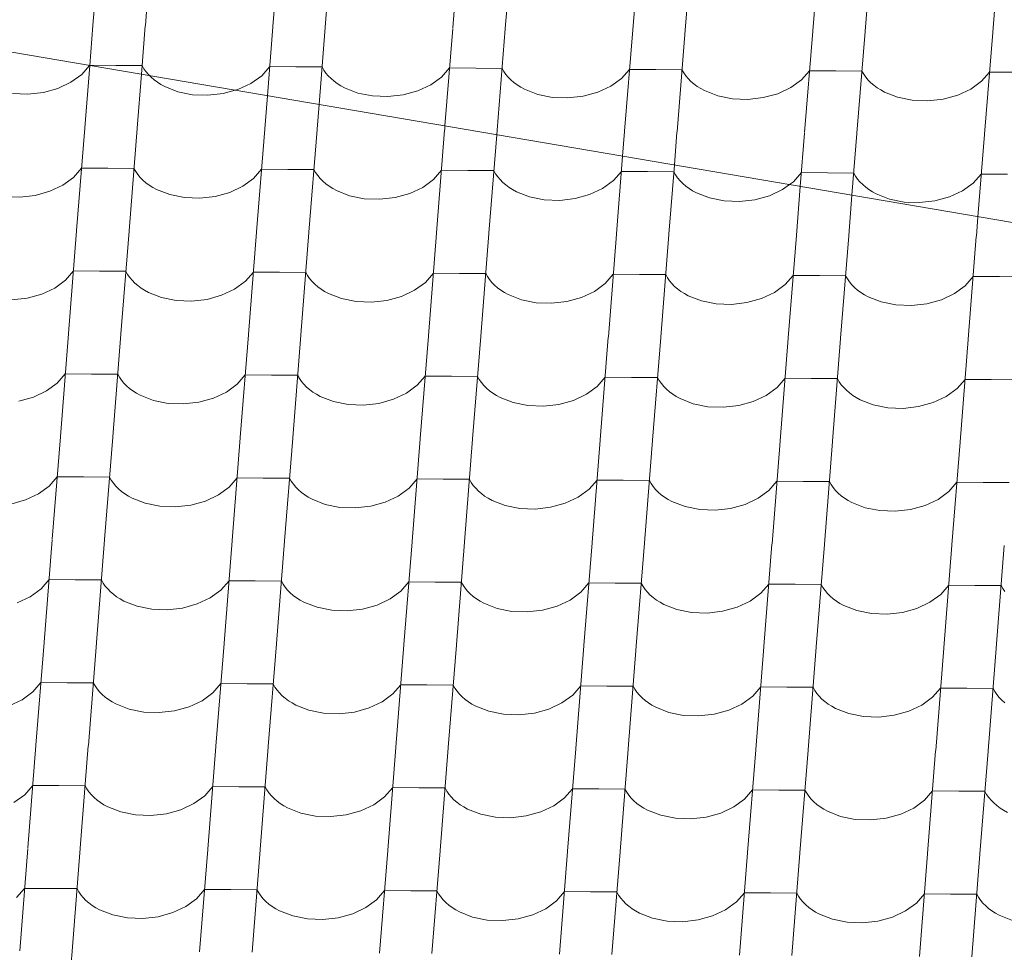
# Model space of a CAD drawing. Header units: millimetres. Extents: x -124639 to 133188, y -48358 to 76648.
# Tile 15 of 49: x 3575 to 4475, y 7599 to 8453. Entities that reach past the tile are written whole.
import ezdxf

# ---------------------------------------------------------------- set-up
doc = ezdxf.new("R2010")
doc.units = ezdxf.units.MM
doc.header["$MEASUREMENT"] = 0
doc.layers.add('Konstrukce - střechy a skořepiny', color=7, linetype='Continuous')
doc.layers.add('Výplně - Povrchové', color=7, linetype='Continuous')

# ---------------------------------------------------------------- blocks, each defined once
blk = doc.blocks.new('*X2')
at = {"layer": 'Výplně - Povrchové', "color": 7, "linetype": 'Continuous', "lineweight": 13}
for p, q in [((3649.03, 8540.53), (3641.56, 8447.59)), ((3696.96, 8540.16), (3689.49, 8447.22)), ((3813.68, 8539.27), (3806.2, 8446.33)), ((3861.61, 8538.9), (3854.13, 8445.96)), ((3978.32, 8538.01), (3970.85, 8445.06)), ((4026.25, 8537.64), (4018.78, 8444.7)), ((4142.97, 8536.75), (4135.49, 8443.8)), ((4190.9, 8536.38), (4183.42, 8443.43)), ((4307.61, 8535.49), (4300.14, 8442.54)), ((4355.54, 8535.12), (4348.07, 8442.17)), ((4472.26, 8534.22), (4464.78, 8441.28)), ((3641.53, 8447.25), (3638.59, 8410.75)), ((3689.46, 8446.88), (3685.91, 8402.69)), ((3806.17, 8445.99), (3801.11, 8383.06)), ((3854.11, 8445.62), (3848.43, 8375)), ((3970.82, 8444.73), (3963.63, 8355.38)), ((4018.75, 8444.36), (4011.28, 8351.42)), ((4135.46, 8443.47), (4127.99, 8350.52)), ((4183.4, 8443.1), (4175.92, 8350.15)), ((4300.11, 8442.21), (4292.63, 8349.26)), ((4348.04, 8441.84), (4340.57, 8348.89)), ((4464.75, 8440.94), (4457.28, 8348)), ((3638.43, 8410.78), (3638.61, 8410.99)), ((3662.58, 8410.81), (3638.61, 8410.99)), ((3686.55, 8410.62), (3662.58, 8410.81)), ((3686.55, 8410.62), (3688.14, 8407.81)), ((3688.14, 8407.81), (3690.04, 8405.09)), ((3690.04, 8405.09), (3692.23, 8402.47)), ((3795.93, 8401.37), (3803.26, 8409.73)), ((3827.22, 8409.54), (3803.26, 8409.73)), ((3851.19, 8409.36), (3827.22, 8409.54)), ((3851.19, 8409.36), (3852.79, 8406.55)), ((3852.79, 8406.55), (3854.68, 8403.82)), ((3960.57, 8400.11), (3967.9, 8408.47)), ((3991.87, 8408.28), (3967.9, 8408.47)), ((4015.84, 8408.1), (3991.87, 8408.28)), ((4015.84, 8408.1), (4017.43, 8405.28)), ((4017.43, 8405.28), (4019.33, 8402.56)), ((4125.22, 8398.84), (4132.55, 8407.2)), ((4156.51, 8407.02), (4132.55, 8407.2)), ((4180.48, 8406.84), (4156.51, 8407.02)), ((4180.48, 8406.84), (4182.08, 8404.02)), ((4289.86, 8397.58), (4297.19, 8405.94)), ((4321.16, 8405.76), (4297.19, 8405.94)), ((4345.13, 8405.58), (4321.16, 8405.76)), ((4345.13, 8405.58), (4346.72, 8402.76)), ((3692.23, 8402.47), (3693.27, 8401.43)), ((3786.06, 8394.25), (3795.93, 8401.37)), ((3854.68, 8403.82), (3856.88, 8401.21)), ((3856.88, 8401.21), (3859.35, 8398.72)), ((3859.35, 8398.72), (3862.1, 8396.36)), ((3862.1, 8396.36), (3865.1, 8394.15)), ((3950.7, 8392.99), (3960.57, 8400.11)), ((4019.33, 8402.56), (4021.52, 8399.95)), ((4021.52, 8399.95), (4024, 8397.46)), ((4024, 8397.46), (4026.75, 8395.1)), ((4115.35, 8391.72), (4125.22, 8398.84)), ((4182.08, 8404.02), (4183.97, 8401.3)), ((4183.97, 8401.3), (4186.17, 8398.69)), ((4186.17, 8398.69), (4188.64, 8396.2)), ((4188.64, 8396.2), (4191.39, 8393.84)), ((4279.99, 8390.46), (4289.86, 8397.58)), ((4346.72, 8402.76), (4348.62, 8400.04)), ((4348.62, 8400.04), (4350.81, 8397.43)), ((4350.81, 8397.43), (4353.29, 8394.94)), ((4444.64, 8389.2), (4454.51, 8396.32)), ((4454.51, 8396.32), (4461.84, 8404.68)), ((4485.8, 8404.5), (4461.84, 8404.68)), ((3771.73, 8388.07), (3774.16, 8388.73)), ((3774.16, 8388.73), (3786.06, 8394.25)), ((3865.1, 8394.15), (3868.35, 8392.1)), ((3868.35, 8392.1), (3871.81, 8390.22)), ((3871.81, 8390.22), (3883.86, 8385.54)), ((3925.47, 8383.83), (3938.8, 8387.47)), ((3938.8, 8387.47), (3950.7, 8392.99)), ((4026.75, 8395.1), (4029.75, 8392.89)), ((4029.75, 8392.89), (4032.99, 8390.84)), ((4032.99, 8390.84), (4036.46, 8388.96)), ((4036.46, 8388.96), (4048.5, 8384.28)), ((4103.45, 8386.2), (4115.35, 8391.72)), ((4191.39, 8393.84), (4194.39, 8391.63)), ((4194.39, 8391.63), (4197.64, 8389.58)), ((4197.64, 8389.58), (4201.1, 8387.7)), ((4201.1, 8387.7), (4213.15, 8383.02)), ((4268.09, 8384.94), (4279.99, 8390.46)), ((4353.29, 8394.94), (4356.04, 8392.58)), ((4356.04, 8392.58), (4359.04, 8390.37)), ((4359.04, 8390.37), (4362.28, 8388.32)), ((4362.28, 8388.32), (4365.74, 8386.44)), ((4432.74, 8383.68), (4444.64, 8389.2)), ((3883.86, 8385.54), (3897.28, 8382.84)), ((3897.28, 8382.84), (3911.39, 8382.26)), ((3911.39, 8382.26), (3925.47, 8383.83)), ((4048.5, 8384.28), (4061.92, 8381.58)), ((4061.92, 8381.58), (4076.03, 8381)), ((4076.03, 8381), (4090.11, 8382.57)), ((4090.11, 8382.57), (4103.45, 8386.2)), ((4213.15, 8383.02), (4226.57, 8380.32)), ((4226.57, 8380.32), (4240.68, 8379.74)), ((4240.68, 8379.74), (4254.76, 8381.31)), ((4254.76, 8381.31), (4268.09, 8384.94)), ((4365.74, 8386.44), (4377.79, 8381.76)), ((4377.79, 8381.76), (4391.21, 8379.06)), ((4391.21, 8379.06), (4405.32, 8378.48)), ((4405.32, 8378.48), (4419.4, 8380.05)), ((4419.4, 8380.05), (4432.74, 8383.68)), ((4011.25, 8351.08), (4010.95, 8347.32)), ((4127.96, 8350.19), (4126.15, 8327.69)), ((4175.89, 8349.82), (4173.47, 8319.63)), ((4292.61, 8348.92), (4288.67, 8300)), ((4340.54, 8348.56), (4335.99, 8291.94)), ((4457.25, 8347.66), (4451.19, 8272.32)), ((4282.36, 8304.3), (4289.69, 8312.66)), ((4313.66, 8312.48), (4289.69, 8312.66)), ((4337.62, 8312.29), (4313.66, 8312.48)), ((4337.62, 8312.29), (4339.22, 8309.48)), ((4339.22, 8309.48), (4341.12, 8306.76)), ((4341.12, 8306.76), (4343.31, 8304.15)), ((4447.01, 8303.04), (4454.34, 8311.4)), ((4478.3, 8311.22), (4454.34, 8311.4)), ((4278.75, 8301.69), (4282.36, 8304.3)), ((4343.31, 8304.15), (4345.79, 8301.66)), ((4345.79, 8301.66), (4348.53, 8299.3)), ((4348.53, 8299.3), (4351.54, 8297.09)), ((4351.54, 8297.09), (4354.78, 8295.04)), ((4437.14, 8295.92), (4447.01, 8303.04)), ((4354.78, 8295.04), (4358.24, 8293.16)), ((4358.24, 8293.16), (4370.29, 8288.48)), ((4370.29, 8288.48), (4383.71, 8285.78)), ((4411.9, 8286.76), (4425.23, 8290.4)), ((4425.23, 8290.4), (4437.14, 8295.92)), ((4383.71, 8285.78), (4397.82, 8285.2)), ((4397.82, 8285.2), (4411.9, 8286.76))]:
    blk.add_line(p, q, dxfattribs=at)
blk = doc.blocks.new('výplň_1_1', base_point=(0, 0))
at = {"layer": 'Výplně - Povrchové', "color": 7, "linetype": 'Continuous', "lineweight": 13}
blk.add_blockref('*X2', (0, 0), dxfattribs=at)
blk = doc.blocks.new('*X4')
at = {"layer": 'Výplně - Povrchové', "color": 7, "linetype": 'Continuous', "lineweight": 13}
for p, q in [((3631.29, 8402.54), (3638.43, 8410.78)), ((3638.59, 8410.75), (3634.09, 8353.76)), ((3621.43, 8395.34), (3631.29, 8402.54)), ((3685.91, 8402.69), (3682.02, 8353.47)), ((3693.27, 8401.43), (3694.71, 8399.97)), ((3694.71, 8399.97), (3697.46, 8397.6)), ((3697.46, 8397.6), (3700.46, 8395.37)), ((3596.2, 8386.05), (3609.53, 8389.74)), ((3609.53, 8389.74), (3621.43, 8395.34)), ((3700.46, 8395.37), (3703.7, 8393.31)), ((3703.7, 8393.31), (3707.17, 8391.41)), ((3707.17, 8391.41), (3719.22, 8386.71)), ((3760.83, 8385.05), (3771.73, 8388.07)), ((3568.01, 8385.01), (3582.12, 8384.45)), ((3582.12, 8384.45), (3596.2, 8386.05)), ((3719.22, 8386.71), (3732.64, 8384)), ((3732.64, 8384), (3746.75, 8383.44)), ((3746.75, 8383.44), (3760.83, 8385.05)), ((3801.11, 8383.06), (3798.72, 8352.76)), ((3848.43, 8375), (3846.65, 8352.46)), ((3634.06, 8353.42), (3626.65, 8259.58)), ((3681.99, 8353.13), (3674.57, 8259.29)), ((3798.69, 8352.42), (3791.28, 8258.58)), ((3846.62, 8352.12), (3839.2, 8258.28)), ((3963.32, 8351.41), (3955.9, 8257.57)), ((3963.63, 8355.38), (3963.35, 8351.75)), ((4010.95, 8347.32), (4003.83, 8257.28)), ((4126.15, 8327.69), (4120.53, 8256.56)), ((3623.85, 8308.36), (3631.17, 8316.81)), ((3655.13, 8316.67), (3631.17, 8316.81)), ((3679.1, 8316.52), (3655.13, 8316.67)), ((3679.1, 8316.52), (3680.69, 8313.68)), ((3788.47, 8307.35), (3795.8, 8315.81)), ((3819.76, 8315.66), (3795.8, 8315.81)), ((3843.73, 8315.51), (3819.76, 8315.66)), ((3843.73, 8315.51), (3845.32, 8312.67)), ((3953.1, 8306.35), (3960.43, 8314.8)), ((3984.39, 8314.65), (3960.43, 8314.8)), ((4173.47, 8319.63), (4168.46, 8256.27)), ((3613.98, 8301.16), (3623.85, 8308.36)), ((3680.69, 8313.68), (3682.59, 8310.94)), ((3682.59, 8310.94), (3684.79, 8308.3)), ((3684.79, 8308.3), (3687.27, 8305.79)), ((3687.27, 8305.79), (3690.02, 8303.42)), ((3778.61, 8300.15), (3788.47, 8307.35)), ((3845.32, 8312.67), (3847.22, 8309.93)), ((3847.22, 8309.93), (3849.42, 8307.3)), ((3849.42, 8307.3), (3851.9, 8304.78)), ((3943.24, 8299.14), (3953.1, 8306.35)), ((4008.35, 8314.5), (3984.39, 8314.65)), ((4008.35, 8314.5), (4009.95, 8311.67)), ((4009.95, 8311.67), (4011.85, 8308.92)), ((4011.85, 8308.92), (4014.05, 8306.29)), ((4014.05, 8306.29), (4016.52, 8303.78)), ((4117.73, 8305.34), (4125.05, 8313.79)), ((4149.02, 8313.64), (4125.05, 8313.79)), ((4172.98, 8313.5), (4149.02, 8313.64)), ((4172.98, 8313.5), (4174.58, 8310.66)), ((4174.58, 8310.66), (4176.48, 8307.92)), ((4176.48, 8307.92), (4178.67, 8305.28)), ((3602.08, 8295.57), (3613.98, 8301.16)), ((3690.02, 8303.42), (3693.02, 8301.19)), ((3693.02, 8301.19), (3696.26, 8299.13)), ((3696.26, 8299.13), (3699.73, 8297.23)), ((3699.73, 8297.23), (3711.78, 8292.53)), ((3766.71, 8294.56), (3778.61, 8300.15)), ((3851.9, 8304.78), (3854.64, 8302.41)), ((3854.64, 8302.41), (3857.65, 8300.18)), ((3857.65, 8300.18), (3860.89, 8298.12)), ((3860.89, 8298.12), (3864.35, 8296.23)), ((3931.34, 8293.55), (3943.24, 8299.14)), ((4016.52, 8303.78), (4019.27, 8301.4)), ((4019.27, 8301.4), (4022.27, 8299.18)), ((4022.27, 8299.18), (4025.52, 8297.11)), ((4025.52, 8297.11), (4028.98, 8295.22)), ((4095.97, 8292.54), (4107.87, 8298.14)), ((4107.87, 8298.14), (4117.73, 8305.34)), ((4178.67, 8305.28), (4181.15, 8302.77)), ((4181.15, 8302.77), (4183.9, 8300.4)), ((4183.9, 8300.4), (4186.9, 8298.17)), ((4186.9, 8298.17), (4190.15, 8296.11)), ((4260.6, 8291.54), (4272.5, 8297.13)), ((4272.5, 8297.13), (4278.75, 8301.69)), ((4288.67, 8300), (4285.16, 8255.55)), ((3560.57, 8290.83), (3574.68, 8290.27)), ((3574.68, 8290.27), (3588.76, 8291.87)), ((3588.76, 8291.87), (3602.08, 8295.57)), ((3711.78, 8292.53), (3725.2, 8289.82)), ((3725.2, 8289.82), (3739.31, 8289.26)), ((3739.31, 8289.26), (3753.38, 8290.87)), ((3753.38, 8290.87), (3766.71, 8294.56)), ((3864.35, 8296.23), (3876.4, 8291.52)), ((3876.4, 8291.52), (3889.83, 8288.82)), ((3889.83, 8288.82), (3903.94, 8288.25)), ((3903.94, 8288.25), (3918.01, 8289.86)), ((3918.01, 8289.86), (3931.34, 8293.55)), ((4028.98, 8295.22), (4041.03, 8290.51)), ((4041.03, 8290.51), (4054.45, 8287.81)), ((4054.45, 8287.81), (4068.56, 8287.25)), ((4068.56, 8287.25), (4082.64, 8288.85)), ((4082.64, 8288.85), (4095.97, 8292.54)), ((4190.15, 8296.11), (4193.61, 8294.21)), ((4193.61, 8294.21), (4205.66, 8289.51)), ((4205.66, 8289.51), (4219.08, 8286.8)), ((4233.19, 8286.24), (4247.27, 8287.84)), ((4247.27, 8287.84), (4260.6, 8291.54)), ((4335.99, 8291.94), (4333.09, 8255.26)), ((4219.08, 8286.8), (4233.19, 8286.24)), ((4451.19, 8272.32), (4449.79, 8254.55)), ((3626.62, 8259.24), (3619.2, 8165.4)), ((3674.55, 8258.95), (3667.13, 8165.11)), ((3791.25, 8258.24), (3783.83, 8164.4)), ((3839.18, 8257.94), (3831.76, 8164.1)), ((3955.88, 8257.23), (3948.46, 8163.39)), ((4003.8, 8256.94), (3996.39, 8163.1)), ((4120.51, 8256.22), (4113.09, 8162.38)), ((4168.43, 8255.93), (4161.02, 8162.09)), ((4285.13, 8255.22), (4277.72, 8161.38)), ((4333.06, 8254.92), (4325.64, 8161.08)), ((4449.76, 8254.21), (4442.34, 8160.37)), ((3616.4, 8214.18), (3623.73, 8222.63)), ((3647.69, 8222.49), (3623.73, 8222.63)), ((3671.65, 8222.34), (3647.69, 8222.49)), ((3671.65, 8222.34), (3673.25, 8219.5)), ((3673.25, 8219.5), (3675.15, 8216.76)), ((3675.15, 8216.76), (3677.35, 8214.12)), ((3781.03, 8213.18), (3788.36, 8221.63)), ((3812.32, 8221.48), (3788.36, 8221.63)), ((3836.28, 8221.33), (3812.32, 8221.48)), ((3836.28, 8221.33), (3837.88, 8218.49)), ((3837.88, 8218.49), (3839.78, 8215.75)), ((3839.78, 8215.75), (3841.97, 8213.12)), ((3945.66, 8212.17), (3952.98, 8220.62)), ((3976.95, 8220.47), (3952.98, 8220.62)), ((4000.91, 8220.33), (3976.95, 8220.47)), ((4000.91, 8220.33), (4002.51, 8217.49)), ((4002.51, 8217.49), (4004.41, 8214.74)), ((4110.29, 8211.16), (4117.61, 8219.61)), ((4141.58, 8219.47), (4117.61, 8219.61)), ((4165.54, 8219.32), (4141.58, 8219.47)), ((4165.54, 8219.32), (4167.13, 8216.48)), ((4167.13, 8216.48), (4169.04, 8213.74)), ((4274.92, 8210.15), (4282.24, 8218.6)), ((4306.2, 8218.46), (4282.24, 8218.6)), ((4330.17, 8218.31), (4306.2, 8218.46)), ((4330.17, 8218.31), (4331.76, 8215.47)), ((4439.54, 8209.15), (4446.87, 8217.6)), ((4470.83, 8217.45), (4446.87, 8217.6)), ((4494.79, 8217.3), (4470.83, 8217.45)), ((3594.64, 8201.39), (3606.54, 8206.98)), ((3606.54, 8206.98), (3616.4, 8214.18)), ((3677.35, 8214.12), (3679.82, 8211.61)), ((3679.82, 8211.61), (3682.57, 8209.24)), ((3682.57, 8209.24), (3685.58, 8207.01)), ((3685.58, 8207.01), (3688.82, 8204.95)), ((3771.17, 8205.97), (3781.03, 8213.18)), ((3841.97, 8213.12), (3844.45, 8210.61)), ((3844.45, 8210.61), (3847.2, 8208.23)), ((3847.2, 8208.23), (3850.2, 8206.01)), ((3935.8, 8204.96), (3945.66, 8212.17)), ((4004.41, 8214.74), (4006.6, 8212.11)), ((4006.6, 8212.11), (4009.08, 8209.6)), ((4009.08, 8209.6), (4011.83, 8207.22)), ((4011.83, 8207.22), (4014.83, 8205)), ((4100.42, 8203.96), (4110.29, 8211.16)), ((4169.04, 8213.74), (4171.23, 8211.1)), ((4171.23, 8211.1), (4173.71, 8208.59)), ((4173.71, 8208.59), (4176.46, 8206.22)), ((4265.05, 8202.95), (4274.92, 8210.15)), ((4331.76, 8215.47), (4333.66, 8212.73)), ((4333.66, 8212.73), (4335.86, 8210.09)), ((4335.86, 8210.09), (4338.34, 8207.58)), ((4338.34, 8207.58), (4341.08, 8205.21)), ((4429.68, 8201.94), (4439.54, 8209.15)), ((3567.24, 8196.09), (3581.31, 8197.69)), ((3581.31, 8197.69), (3594.64, 8201.39)), ((3688.82, 8204.95), (3692.28, 8203.05)), ((3692.28, 8203.05), (3704.33, 8198.35)), ((3704.33, 8198.35), (3717.75, 8195.65)), ((3745.94, 8196.69), (3759.27, 8200.38)), ((3759.27, 8200.38), (3771.17, 8205.97)), ((3850.2, 8206.01), (3853.45, 8203.94)), ((3853.45, 8203.94), (3856.91, 8202.05)), ((3856.91, 8202.05), (3868.96, 8197.34)), ((3910.57, 8195.68), (3923.9, 8199.37)), ((3923.9, 8199.37), (3935.8, 8204.96)), ((4014.83, 8205), (4018.07, 8202.93)), ((4018.07, 8202.93), (4021.54, 8201.04)), ((4021.54, 8201.04), (4033.59, 8196.33)), ((4075.2, 8194.67), (4088.53, 8198.37)), ((4088.53, 8198.37), (4100.42, 8203.96)), ((4176.46, 8206.22), (4179.46, 8203.99)), ((4179.46, 8203.99), (4182.7, 8201.93)), ((4182.7, 8201.93), (4186.17, 8200.03)), ((4186.17, 8200.03), (4198.22, 8195.33)), ((4253.15, 8197.36), (4265.05, 8202.95)), ((4341.08, 8205.21), (4344.09, 8202.98)), ((4344.09, 8202.98), (4347.33, 8200.92)), ((4347.33, 8200.92), (4350.8, 8199.03)), ((4350.8, 8199.03), (4362.85, 8194.32)), ((4417.78, 8196.35), (4429.68, 8201.94)), ((3717.75, 8195.65), (3731.86, 8195.08)), ((3731.86, 8195.08), (3745.94, 8196.69)), ((3868.96, 8197.34), (3882.38, 8194.64)), ((3882.38, 8194.64), (3896.49, 8194.07)), ((3896.49, 8194.07), (3910.57, 8195.68)), ((4033.59, 8196.33), (4047.01, 8193.63)), ((4047.01, 8193.63), (4061.12, 8193.07)), ((4061.12, 8193.07), (4075.2, 8194.67)), ((4198.22, 8195.33), (4211.64, 8192.62)), ((4211.64, 8192.62), (4225.75, 8192.06)), ((4225.75, 8192.06), (4239.83, 8193.67)), ((4239.83, 8193.67), (4253.15, 8197.36)), ((4362.85, 8194.32), (4376.27, 8191.62)), ((4376.27, 8191.62), (4390.38, 8191.05)), ((4390.38, 8191.05), (4404.45, 8192.66)), ((4404.45, 8192.66), (4417.78, 8196.35)), ((3619.18, 8165.07), (3611.76, 8071.23)), ((3667.1, 8164.77), (3659.69, 8070.93)), ((3783.81, 8164.06), (3776.39, 8070.22)), ((3831.73, 8163.77), (3824.32, 8069.92)), ((3948.43, 8163.05), (3941.02, 8069.21)), ((3996.36, 8162.76), (3988.94, 8068.92)), ((4113.06, 8162.04), (4105.65, 8068.2)), ((4160.99, 8161.75), (4153.57, 8067.91)), ((4277.69, 8161.04), (4270.27, 8067.2)), ((4325.62, 8160.74), (4318.2, 8066.9)), ((4442.32, 8160.03), (4434.9, 8066.19)), ((3608.96, 8120), (3616.28, 8128.45)), ((3640.25, 8128.31), (3616.28, 8128.45)), ((3664.21, 8128.16), (3640.25, 8128.31)), ((3664.21, 8128.16), (3665.81, 8125.32)), ((3773.59, 8119), (3780.91, 8127.45)), ((3804.88, 8127.3), (3780.91, 8127.45)), ((3828.84, 8127.15), (3804.88, 8127.3)), ((3828.84, 8127.15), (3830.44, 8124.32)), ((3938.22, 8117.99), (3945.54, 8126.44)), ((3969.5, 8126.29), (3945.54, 8126.44)), ((3993.47, 8126.15), (3969.5, 8126.29)), ((3993.47, 8126.15), (3995.06, 8123.31)), ((3599.1, 8112.8), (3608.96, 8120)), ((3665.81, 8125.32), (3667.71, 8122.58)), ((3667.71, 8122.58), (3669.9, 8119.94)), ((3669.9, 8119.94), (3672.38, 8117.43)), ((3672.38, 8117.43), (3675.13, 8115.06)), ((3763.72, 8111.79), (3773.59, 8119)), ((3830.44, 8124.32), (3832.34, 8121.57)), ((3832.34, 8121.57), (3834.53, 8118.94)), ((3834.53, 8118.94), (3837.01, 8116.43)), ((3928.35, 8110.78), (3938.22, 8117.99)), ((3995.06, 8123.31), (3996.96, 8120.56)), ((3996.96, 8120.56), (3999.16, 8117.93)), ((3999.16, 8117.93), (4001.64, 8115.42)), ((4092.98, 8109.78), (4102.84, 8116.98)), ((4102.84, 8116.98), (4110.17, 8125.43)), ((4134.13, 8125.29), (4110.17, 8125.43)), ((4158.1, 8125.14), (4134.13, 8125.29)), ((4158.1, 8125.14), (4159.69, 8122.3)), ((4159.69, 8122.3), (4161.59, 8119.56)), ((4161.59, 8119.56), (4163.79, 8116.92)), ((4163.79, 8116.92), (4166.27, 8114.41)), ((4267.47, 8115.97), (4274.8, 8124.43)), ((4298.76, 8124.28), (4274.8, 8124.43)), ((4322.72, 8124.13), (4298.76, 8124.28)), ((4322.72, 8124.13), (4324.32, 8121.29)), ((4324.32, 8121.29), (4326.22, 8118.55)), ((4326.22, 8118.55), (4328.42, 8115.92)), ((4432.1, 8114.97), (4439.42, 8123.42)), ((4463.39, 8123.27), (4439.42, 8123.42)), ((4487.35, 8123.13), (4463.39, 8123.27)), ((3587.2, 8107.21), (3599.1, 8112.8)), ((3675.13, 8115.06), (3678.13, 8112.83)), ((3678.13, 8112.83), (3681.37, 8110.77)), ((3681.37, 8110.77), (3684.84, 8108.88)), ((3684.84, 8108.88), (3696.89, 8104.17)), ((3751.83, 8106.2), (3763.72, 8111.79)), ((3837.01, 8116.43), (3839.76, 8114.05)), ((3839.76, 8114.05), (3842.76, 8111.83)), ((3842.76, 8111.83), (3846, 8109.76)), ((3846, 8109.76), (3849.47, 8107.87)), ((3849.47, 8107.87), (3861.52, 8103.16)), ((3916.45, 8105.19), (3928.35, 8110.78)), ((4001.64, 8115.42), (4004.39, 8113.04)), ((4004.39, 8113.04), (4007.39, 8110.82)), ((4007.39, 8110.82), (4010.63, 8108.75)), ((4010.63, 8108.75), (4014.1, 8106.86)), ((4081.08, 8104.19), (4092.98, 8109.78)), ((4166.27, 8114.41), (4169.01, 8112.04)), ((4169.01, 8112.04), (4172.02, 8109.81)), ((4172.02, 8109.81), (4175.26, 8107.75)), ((4175.26, 8107.75), (4178.72, 8105.85)), ((4245.71, 8103.18), (4257.61, 8108.77)), ((4257.61, 8108.77), (4267.47, 8115.97)), ((4328.42, 8115.92), (4330.89, 8113.4)), ((4330.89, 8113.4), (4333.64, 8111.03)), ((4333.64, 8111.03), (4336.64, 8108.81)), ((4336.64, 8108.81), (4339.89, 8106.74)), ((4410.34, 8102.17), (4422.24, 8107.76)), ((4422.24, 8107.76), (4432.1, 8114.97)), ((3573.87, 8103.52), (3587.2, 8107.21)), ((3696.89, 8104.17), (3710.31, 8101.47)), ((3710.31, 8101.47), (3724.42, 8100.9)), ((3724.42, 8100.9), (3738.5, 8102.51)), ((3738.5, 8102.51), (3751.83, 8106.2)), ((3861.52, 8103.16), (3874.94, 8100.46)), ((3874.94, 8100.46), (3889.05, 8099.9)), ((3889.05, 8099.9), (3903.13, 8101.5)), ((3903.13, 8101.5), (3916.45, 8105.19)), ((4014.1, 8106.86), (4026.15, 8102.16)), ((4026.15, 8102.16), (4039.57, 8099.45)), ((4039.57, 8099.45), (4053.68, 8098.89)), ((4053.68, 8098.89), (4067.75, 8100.49)), ((4067.75, 8100.49), (4081.08, 8104.19)), ((4178.72, 8105.85), (4190.77, 8101.15)), ((4190.77, 8101.15), (4204.2, 8098.44)), ((4218.31, 8097.88), (4232.38, 8099.49)), ((4232.38, 8099.49), (4245.71, 8103.18)), ((4339.89, 8106.74), (4343.35, 8104.85)), ((4343.35, 8104.85), (4355.4, 8100.14)), ((4355.4, 8100.14), (4368.82, 8097.44)), ((4397.01, 8098.48), (4410.34, 8102.17)), ((4204.2, 8098.44), (4218.31, 8097.88)), ((4368.82, 8097.44), (4382.93, 8096.87)), ((4382.93, 8096.87), (4397.01, 8098.48)), ((3611.73, 8070.89), (3604.32, 7977.05)), ((3659.66, 8070.59), (3652.24, 7976.75)), ((3776.36, 8069.88), (3768.95, 7976.04)), ((3824.29, 8069.59), (3816.87, 7975.75)), ((3940.99, 8068.87), (3933.57, 7975.03)), ((3988.92, 8068.58), (3981.5, 7974.74)), ((4105.62, 8067.87), (4098.2, 7974.02)), ((4153.55, 8067.57), (4146.13, 7973.73)), ((4270.25, 8066.86), (4262.83, 7973.02)), ((4318.17, 8066.56), (4310.76, 7972.72)), ((4434.87, 8065.85), (4427.46, 7972.01)), ((3601.52, 8025.82), (3608.84, 8034.28)), ((3632.8, 8034.13), (3608.84, 8034.28)), ((3656.77, 8033.98), (3632.8, 8034.13)), ((3656.77, 8033.98), (3658.36, 8031.14)), ((3658.36, 8031.14), (3660.26, 8028.4)), ((3660.26, 8028.4), (3662.46, 8025.77)), ((3766.14, 8024.82), (3773.47, 8033.27)), ((3797.43, 8033.12), (3773.47, 8033.27)), ((3821.4, 8032.97), (3797.43, 8033.12)), ((3821.4, 8032.97), (3822.99, 8030.14)), ((3822.99, 8030.14), (3824.89, 8027.39)), ((3824.89, 8027.39), (3827.09, 8024.76)), ((3930.77, 8023.81), (3938.1, 8032.26)), ((3962.06, 8032.11), (3938.1, 8032.26)), ((3986.02, 8031.97), (3962.06, 8032.11)), ((3986.02, 8031.97), (3987.62, 8029.13)), ((3987.62, 8029.13), (3989.52, 8026.39)), ((4095.4, 8022.8), (4102.72, 8031.25)), ((4126.69, 8031.11), (4102.72, 8031.25)), ((4150.65, 8030.96), (4126.69, 8031.11)), ((4150.65, 8030.96), (4152.25, 8028.12)), ((4152.25, 8028.12), (4154.15, 8025.38)), ((4260.03, 8021.8), (4267.35, 8030.25)), ((4291.32, 8030.1), (4267.35, 8030.25)), ((4315.28, 8029.95), (4291.32, 8030.1)), ((4315.28, 8029.95), (4316.88, 8027.11)), ((4316.88, 8027.11), (4318.78, 8024.37)), ((4424.66, 8020.79), (4431.98, 8029.24)), ((4455.94, 8029.09), (4431.98, 8029.24)), ((4479.91, 8028.95), (4455.94, 8029.09)), ((3579.75, 8013.03), (3591.65, 8018.62)), ((3591.65, 8018.62), (3601.52, 8025.82)), ((3662.46, 8025.77), (3664.94, 8023.25)), ((3664.94, 8023.25), (3667.69, 8020.88)), ((3667.69, 8020.88), (3670.69, 8018.65)), ((3670.69, 8018.65), (3673.93, 8016.59)), ((3744.38, 8012.02), (3756.28, 8017.61)), ((3756.28, 8017.61), (3766.14, 8024.82)), ((3827.09, 8024.76), (3829.57, 8022.25)), ((3829.57, 8022.25), (3832.31, 8019.87)), ((3832.31, 8019.87), (3835.32, 8017.65)), ((3835.32, 8017.65), (3838.56, 8015.58)), ((3920.91, 8016.61), (3930.77, 8023.81)), ((3989.52, 8026.39), (3991.72, 8023.75)), ((3991.72, 8023.75), (3994.19, 8021.24)), ((3994.19, 8021.24), (3996.94, 8018.87)), ((3996.94, 8018.87), (3999.94, 8016.64)), ((4085.54, 8015.6), (4095.4, 8022.8)), ((4154.15, 8025.38), (4156.34, 8022.74)), ((4156.34, 8022.74), (4158.82, 8020.23)), ((4158.82, 8020.23), (4161.57, 8017.86)), ((4161.57, 8017.86), (4164.57, 8015.63)), ((4250.17, 8014.59), (4260.03, 8021.8)), ((4318.78, 8024.37), (4320.97, 8021.74)), ((4320.97, 8021.74), (4323.45, 8019.23)), ((4323.45, 8019.23), (4326.2, 8016.85)), ((4414.79, 8013.58), (4424.66, 8020.79)), ((3566.43, 8009.34), (3579.75, 8013.03)), ((3673.93, 8016.59), (3677.4, 8014.7)), ((3677.4, 8014.7), (3689.45, 8009.99)), ((3689.45, 8009.99), (3702.87, 8007.29)), ((3731.05, 8008.33), (3744.38, 8012.02)), ((3838.56, 8015.58), (3842.02, 8013.69)), ((3842.02, 8013.69), (3854.07, 8008.98)), ((3854.07, 8008.98), (3867.5, 8006.28)), ((3895.68, 8007.32), (3909.01, 8011.01)), ((3909.01, 8011.01), (3920.91, 8016.61)), ((3999.94, 8016.64), (4003.19, 8014.58)), ((4003.19, 8014.58), (4006.65, 8012.68)), ((4006.65, 8012.68), (4018.7, 8007.98)), ((4060.31, 8006.31), (4073.64, 8010.01)), ((4073.64, 8010.01), (4085.54, 8015.6)), ((4164.57, 8015.63), (4167.82, 8013.57)), ((4167.82, 8013.57), (4171.28, 8011.67)), ((4171.28, 8011.67), (4183.33, 8006.97)), ((4224.94, 8005.31), (4238.27, 8009)), ((4238.27, 8009), (4250.17, 8014.59)), ((4326.2, 8016.85), (4329.2, 8014.63)), ((4329.2, 8014.63), (4332.44, 8012.56)), ((4332.44, 8012.56), (4335.91, 8010.67)), ((4335.91, 8010.67), (4347.96, 8005.96)), ((4402.9, 8007.99), (4414.79, 8013.58)), ((3702.87, 8007.29), (3716.98, 8006.72)), ((3716.98, 8006.72), (3731.05, 8008.33)), ((3867.5, 8006.28), (3881.61, 8005.72)), ((3881.61, 8005.72), (3895.68, 8007.32)), ((4018.7, 8007.98), (4032.12, 8005.27)), ((4032.12, 8005.27), (4046.23, 8004.71)), ((4046.23, 8004.71), (4060.31, 8006.31)), ((4183.33, 8006.97), (4196.75, 8004.27)), ((4196.75, 8004.27), (4210.86, 8003.7)), ((4210.86, 8003.7), (4224.94, 8005.31)), ((4347.96, 8005.96), (4361.38, 8003.26)), ((4361.38, 8003.26), (4375.49, 8002.7)), ((4375.49, 8002.7), (4389.57, 8004.3)), ((4389.57, 8004.3), (4402.9, 8007.99)), ((3604.29, 7976.71), (3596.87, 7882.87)), ((3652.22, 7976.41), (3644.8, 7882.57)), ((3768.92, 7975.7), (3761.5, 7881.86)), ((3816.85, 7975.41), (3809.43, 7881.57)), ((3933.55, 7974.69), (3926.13, 7880.85)), ((3981.47, 7974.4), (3974.06, 7880.56)), ((4098.18, 7973.69), (4090.76, 7879.85)), ((4146.1, 7973.39), (4138.69, 7879.55)), ((4262.8, 7972.68), (4255.39, 7878.84)), ((4310.73, 7972.39), (4303.31, 7878.55)), ((4427.43, 7971.67), (4420.01, 7877.83)), ((4475.36, 7971.38), (4467.94, 7877.54)), ((3594.07, 7931.65), (3601.4, 7940.1)), ((3625.36, 7939.95), (3601.4, 7940.1)), ((3649.32, 7939.8), (3625.36, 7939.95)), ((3649.32, 7939.8), (3650.92, 7936.96)), ((3650.92, 7936.96), (3652.82, 7934.22)), ((3758.7, 7930.64), (3766.03, 7939.09)), ((3789.99, 7938.94), (3766.03, 7939.09)), ((3813.95, 7938.8), (3789.99, 7938.94)), ((3813.95, 7938.8), (3815.55, 7935.96)), ((3923.33, 7929.63), (3930.65, 7938.08)), ((3954.62, 7937.94), (3930.65, 7938.08)), ((3978.58, 7937.79), (3954.62, 7937.94)), ((3978.58, 7937.79), (3980.18, 7934.95)), ((4087.96, 7928.62), (4095.28, 7937.07)), ((4119.25, 7936.93), (4095.28, 7937.07)), ((4143.21, 7936.78), (4119.25, 7936.93)), ((4143.21, 7936.78), (4144.81, 7933.94)), ((3584.21, 7924.44), (3594.07, 7931.65)), ((3652.82, 7934.22), (3655.02, 7931.59)), ((3655.02, 7931.59), (3657.49, 7929.08)), ((3657.49, 7929.08), (3660.24, 7926.7)), ((3748.84, 7923.43), (3758.7, 7930.64)), ((3815.55, 7935.96), (3817.45, 7933.21)), ((3817.45, 7933.21), (3819.64, 7930.58)), ((3819.64, 7930.58), (3822.12, 7928.07)), ((3822.12, 7928.07), (3824.87, 7925.69)), ((3913.47, 7922.43), (3923.33, 7929.63)), ((3980.18, 7934.95), (3982.08, 7932.21)), ((3982.08, 7932.21), (3984.27, 7929.57)), ((3984.27, 7929.57), (3986.75, 7927.06)), ((4078.09, 7921.42), (4087.96, 7928.62)), ((4144.81, 7933.94), (4146.71, 7931.2)), ((4146.71, 7931.2), (4148.9, 7928.56)), ((4148.9, 7928.56), (4151.38, 7926.05)), ((4242.72, 7920.41), (4252.59, 7927.62)), ((4252.59, 7927.62), (4259.91, 7936.07)), ((4283.87, 7935.92), (4259.91, 7936.07)), ((4307.84, 7935.77), (4283.87, 7935.92)), ((4307.84, 7935.77), (4309.43, 7932.94)), ((4309.43, 7932.94), (4311.33, 7930.19)), ((4311.33, 7930.19), (4313.53, 7927.56)), ((4313.53, 7927.56), (4316.01, 7925.05)), ((4417.21, 7926.61), (4424.54, 7935.06)), ((4448.5, 7934.91), (4424.54, 7935.06)), ((4472.47, 7934.77), (4448.5, 7934.91)), ((4472.47, 7934.77), (4474.06, 7931.93)), ((4474.06, 7931.93), (4475.96, 7929.18)), ((3572.31, 7918.85), (3584.21, 7924.44)), ((3660.24, 7926.7), (3663.25, 7924.48)), ((3663.25, 7924.48), (3666.49, 7922.41)), ((3666.49, 7922.41), (3669.95, 7920.52)), ((3669.95, 7920.52), (3682, 7915.81)), ((3736.94, 7917.84), (3748.84, 7923.43)), ((3824.87, 7925.69), (3827.87, 7923.47)), ((3827.87, 7923.47), (3831.12, 7921.4)), ((3831.12, 7921.4), (3834.58, 7919.51)), ((3834.58, 7919.51), (3846.63, 7914.8)), ((3901.57, 7916.84), (3913.47, 7922.43)), ((3986.75, 7927.06), (3989.5, 7924.69)), ((3989.5, 7924.69), (3992.5, 7922.46)), ((3992.5, 7922.46), (3995.74, 7920.4)), ((3995.74, 7920.4), (3999.21, 7918.5)), ((3999.21, 7918.5), (4011.26, 7913.8)), ((4066.2, 7915.83), (4078.09, 7921.42)), ((4151.38, 7926.05), (4154.13, 7923.68)), ((4154.13, 7923.68), (4157.13, 7921.45)), ((4157.13, 7921.45), (4160.37, 7919.39)), ((4160.37, 7919.39), (4163.84, 7917.5)), ((4230.82, 7914.82), (4242.72, 7920.41)), ((4316.01, 7925.05), (4318.75, 7922.67)), ((4318.75, 7922.67), (4321.76, 7920.45)), ((4321.76, 7920.45), (4325, 7918.38)), ((4325, 7918.38), (4328.47, 7916.49)), ((4395.45, 7913.81), (4407.35, 7919.4)), ((4407.35, 7919.4), (4417.21, 7926.61)), ((3682, 7915.81), (3695.42, 7913.11)), ((3695.42, 7913.11), (3709.53, 7912.54)), ((3709.53, 7912.54), (3723.61, 7914.15)), ((3723.61, 7914.15), (3736.94, 7917.84)), ((3846.63, 7914.8), (3860.05, 7912.1)), ((3860.05, 7912.1), (3874.16, 7911.54)), ((3874.16, 7911.54), (3888.24, 7913.14)), ((3888.24, 7913.14), (3901.57, 7916.84)), ((4011.26, 7913.8), (4024.68, 7911.09)), ((4024.68, 7911.09), (4038.79, 7910.53)), ((4038.79, 7910.53), (4052.87, 7912.14)), ((4052.87, 7912.14), (4066.2, 7915.83)), ((4163.84, 7917.5), (4175.89, 7912.79)), ((4175.89, 7912.79), (4189.31, 7910.09)), ((4189.31, 7910.09), (4203.42, 7909.52)), ((4203.42, 7909.52), (4217.5, 7911.13)), ((4217.5, 7911.13), (4230.82, 7914.82)), ((4328.47, 7916.49), (4340.52, 7911.78)), ((4340.52, 7911.78), (4353.94, 7909.08)), ((4368.05, 7908.52), (4382.12, 7910.12)), ((4382.12, 7910.12), (4395.45, 7913.81)), ((4353.94, 7909.08), (4368.05, 7908.52)), ((3596.85, 7882.53), (3589.43, 7788.69)), ((3644.77, 7882.23), (3637.36, 7788.39)), ((3761.48, 7881.52), (3754.06, 7787.68)), ((3809.4, 7881.23), (3801.99, 7787.39)), ((3926.1, 7880.51), (3918.69, 7786.67)), ((3974.03, 7880.22), (3966.61, 7786.38)), ((4090.73, 7879.51), (4083.32, 7785.67)), ((4138.66, 7879.21), (4131.24, 7785.37)), ((4255.36, 7878.5), (4247.94, 7784.66)), ((4303.29, 7878.21), (4295.87, 7784.37)), ((4419.99, 7877.49), (4412.57, 7783.65)), ((4467.92, 7877.2), (4460.5, 7783.36)), ((3576.77, 7830.26), (3586.63, 7837.47)), ((3586.63, 7837.47), (3593.95, 7845.92)), ((3617.92, 7845.77), (3593.95, 7845.92)), ((3641.88, 7845.62), (3617.92, 7845.77)), ((3641.88, 7845.62), (3643.48, 7842.78)), ((3643.48, 7842.78), (3645.38, 7840.04)), ((3645.38, 7840.04), (3647.57, 7837.41)), ((3647.57, 7837.41), (3650.05, 7834.9)), ((3751.26, 7836.46), (3758.58, 7844.91)), ((3782.55, 7844.76), (3758.58, 7844.91)), ((3806.51, 7844.62), (3782.55, 7844.76)), ((3806.51, 7844.62), (3808.11, 7841.78)), ((3808.11, 7841.78), (3810.01, 7839.03)), ((3810.01, 7839.03), (3812.2, 7836.4)), ((3915.89, 7835.45), (3923.21, 7843.9)), ((3947.17, 7843.76), (3923.21, 7843.9)), ((3971.14, 7843.61), (3947.17, 7843.76)), ((3971.14, 7843.61), (3972.73, 7840.77)), ((3972.73, 7840.77), (3974.63, 7838.03)), ((3974.63, 7838.03), (3976.83, 7835.39)), ((4080.51, 7834.44), (4087.84, 7842.9)), ((4111.8, 7842.75), (4087.84, 7842.9)), ((4135.77, 7842.6), (4111.8, 7842.75)), ((4135.77, 7842.6), (4137.36, 7839.76)), ((4137.36, 7839.76), (4139.26, 7837.02)), ((4245.14, 7833.44), (4252.47, 7841.89)), ((4276.43, 7841.74), (4252.47, 7841.89)), ((4300.39, 7841.6), (4276.43, 7841.74)), ((4300.39, 7841.6), (4301.99, 7838.76)), ((4301.99, 7838.76), (4303.89, 7836.01)), ((4409.77, 7832.43), (4417.09, 7840.88)), ((4441.06, 7840.73), (4417.09, 7840.88)), ((4465.02, 7840.59), (4441.06, 7840.73)), ((4465.02, 7840.59), (4466.62, 7837.75)), ((4466.62, 7837.75), (4468.52, 7835.01)), ((3564.87, 7824.67), (3576.77, 7830.26)), ((3650.05, 7834.9), (3652.8, 7832.52)), ((3652.8, 7832.52), (3655.8, 7830.3)), ((3655.8, 7830.3), (3659.04, 7828.23)), ((3729.5, 7823.66), (3741.39, 7829.25)), ((3741.39, 7829.25), (3751.26, 7836.46)), ((3812.2, 7836.4), (3814.68, 7833.89)), ((3814.68, 7833.89), (3817.43, 7831.51)), ((3817.43, 7831.51), (3820.43, 7829.29)), ((3820.43, 7829.29), (3823.67, 7827.22)), ((3906.02, 7828.25), (3915.89, 7835.45)), ((3976.83, 7835.39), (3979.31, 7832.88)), ((3979.31, 7832.88), (3982.06, 7830.51)), ((3982.06, 7830.51), (3985.06, 7828.28)), ((3985.06, 7828.28), (3988.3, 7826.22)), ((4070.65, 7827.24), (4080.51, 7834.44)), ((4139.26, 7837.02), (4141.46, 7834.39)), ((4141.46, 7834.39), (4143.94, 7831.87)), ((4143.94, 7831.87), (4146.68, 7829.5)), ((4146.68, 7829.5), (4149.69, 7827.27)), ((4235.28, 7826.23), (4245.14, 7833.44)), ((4303.89, 7836.01), (4306.09, 7833.38)), ((4306.09, 7833.38), (4308.56, 7830.87)), ((4308.56, 7830.87), (4311.31, 7828.49)), ((4311.31, 7828.49), (4314.31, 7826.27)), ((4399.91, 7825.23), (4409.77, 7832.43)), ((4468.52, 7835.01), (4470.71, 7832.37)), ((4470.71, 7832.37), (4473.19, 7829.86)), ((4473.19, 7829.86), (4475.94, 7827.49)), ((3659.04, 7828.23), (3662.51, 7826.34)), ((3662.51, 7826.34), (3674.56, 7821.63)), ((3674.56, 7821.63), (3687.98, 7818.93)), ((3702.09, 7818.37), (3716.17, 7819.97)), ((3716.17, 7819.97), (3729.5, 7823.66)), ((3823.67, 7827.22), (3827.14, 7825.33)), ((3827.14, 7825.33), (3839.19, 7820.63)), ((3839.19, 7820.63), (3852.61, 7817.92)), ((3880.8, 7818.96), (3894.12, 7822.66)), ((3894.12, 7822.66), (3906.02, 7828.25)), ((3988.3, 7826.22), (3991.77, 7824.32)), ((3991.77, 7824.32), (4003.82, 7819.62)), ((4003.82, 7819.62), (4017.24, 7816.91)), ((4045.42, 7817.96), (4058.75, 7821.65)), ((4058.75, 7821.65), (4070.65, 7827.24)), ((4149.69, 7827.27), (4152.93, 7825.21)), ((4152.93, 7825.21), (4156.39, 7823.32)), ((4156.39, 7823.32), (4168.44, 7818.61)), ((4210.05, 7816.95), (4223.38, 7820.64)), ((4223.38, 7820.64), (4235.28, 7826.23)), ((4314.31, 7826.27), (4317.56, 7824.2)), ((4317.56, 7824.2), (4321.02, 7822.31)), ((4321.02, 7822.31), (4333.07, 7817.6)), ((4374.68, 7815.94), (4388.01, 7819.63)), ((4388.01, 7819.63), (4399.91, 7825.23)), ((3687.98, 7818.93), (3702.09, 7818.37)), ((3852.61, 7817.92), (3866.72, 7817.36)), ((3866.72, 7817.36), (3880.8, 7818.96)), ((4017.24, 7816.91), (4031.35, 7816.35)), ((4031.35, 7816.35), (4045.42, 7817.96)), ((4168.44, 7818.61), (4181.87, 7815.91)), ((4181.87, 7815.91), (4195.98, 7815.34)), ((4195.98, 7815.34), (4210.05, 7816.95)), ((4333.07, 7817.6), (4346.49, 7814.9)), ((4346.49, 7814.9), (4360.6, 7814.34)), ((4360.6, 7814.34), (4374.68, 7815.94)), ((3589.4, 7788.35), (3581.99, 7694.51)), ((3637.33, 7788.06), (3629.91, 7694.22)), ((3754.03, 7787.34), (3746.62, 7693.5)), ((3801.96, 7787.05), (3794.54, 7693.21)), ((3918.66, 7786.33), (3911.24, 7692.49)), ((3966.59, 7786.04), (3959.17, 7692.2)), ((4083.29, 7785.33), (4075.87, 7691.49)), ((4131.22, 7785.03), (4123.8, 7691.19)), ((4247.92, 7784.32), (4240.5, 7690.48)), ((4295.84, 7784.03), (4288.43, 7690.19)), ((4412.54, 7783.31), (4405.13, 7689.47)), ((4460.47, 7783.02), (4453.06, 7689.18)), ((3579.19, 7743.29), (3586.51, 7751.74)), ((3610.47, 7751.59), (3586.51, 7751.74)), ((3634.44, 7751.44), (3610.47, 7751.59)), ((3634.44, 7751.44), (3636.03, 7748.61)), ((3636.03, 7748.61), (3637.93, 7745.86)), ((3743.81, 7742.28), (3751.14, 7750.73)), ((3775.1, 7750.58), (3751.14, 7750.73)), ((3799.07, 7750.44), (3775.1, 7750.58)), ((3799.07, 7750.44), (3800.66, 7747.6)), ((3800.66, 7747.6), (3802.56, 7744.86)), ((3908.44, 7741.27), (3915.77, 7749.72)), ((3939.73, 7749.58), (3915.77, 7749.72)), ((3963.69, 7749.43), (3939.73, 7749.58)), ((3963.69, 7749.43), (3965.29, 7746.59)), ((4073.07, 7740.27), (4080.39, 7748.72)), ((4104.36, 7748.57), (4080.39, 7748.72)), ((4128.32, 7748.42), (4104.36, 7748.57)), ((4128.32, 7748.42), (4129.92, 7745.58)), ((4237.7, 7739.26), (4245.02, 7747.71)), ((4268.99, 7747.56), (4245.02, 7747.71)), ((4292.95, 7747.42), (4268.99, 7747.56)), ((4292.95, 7747.42), (4294.55, 7744.58)), ((3569.32, 7736.08), (3579.19, 7743.29)), ((3637.93, 7745.86), (3640.13, 7743.23)), ((3640.13, 7743.23), (3642.61, 7740.72)), ((3642.61, 7740.72), (3645.36, 7738.34)), ((3645.36, 7738.34), (3648.36, 7736.12)), ((3733.95, 7735.08), (3743.81, 7742.28)), ((3802.56, 7744.86), (3804.76, 7742.22)), ((3804.76, 7742.22), (3807.24, 7739.71)), ((3807.24, 7739.71), (3809.98, 7737.34)), ((3898.58, 7734.07), (3908.44, 7741.27)), ((3965.29, 7746.59), (3967.19, 7743.85)), ((3967.19, 7743.85), (3969.39, 7741.21)), ((3969.39, 7741.21), (3971.86, 7738.7)), ((3971.86, 7738.7), (3974.61, 7736.33)), ((4063.21, 7733.06), (4073.07, 7740.27)), ((4129.92, 7745.58), (4131.82, 7742.84)), ((4131.82, 7742.84), (4134.01, 7740.21)), ((4134.01, 7740.21), (4136.49, 7737.7)), ((4227.84, 7732.05), (4237.7, 7739.26)), ((4294.55, 7744.58), (4296.45, 7741.83)), ((4296.45, 7741.83), (4298.64, 7739.2)), ((4298.64, 7739.2), (4301.12, 7736.69)), ((4392.46, 7731.05), (4402.33, 7738.25)), ((4402.33, 7738.25), (4409.65, 7746.7)), ((4433.61, 7746.56), (4409.65, 7746.7)), ((4457.58, 7746.41), (4433.61, 7746.56)), ((4457.58, 7746.41), (4459.17, 7743.57)), ((4459.17, 7743.57), (4461.08, 7740.83)), ((4461.08, 7740.83), (4463.27, 7738.19)), ((4463.27, 7738.19), (4465.75, 7735.68)), ((3648.36, 7736.12), (3651.6, 7734.05)), ((3651.6, 7734.05), (3655.07, 7732.16)), ((3655.07, 7732.16), (3667.12, 7727.45)), ((3708.72, 7725.79), (3722.05, 7729.48)), ((3722.05, 7729.48), (3733.95, 7735.08)), ((3809.98, 7737.34), (3812.99, 7735.11)), ((3812.99, 7735.11), (3816.23, 7733.05)), ((3816.23, 7733.05), (3819.7, 7731.15)), ((3819.7, 7731.15), (3831.74, 7726.45)), ((3886.68, 7728.48), (3898.58, 7734.07)), ((3974.61, 7736.33), (3977.61, 7734.1)), ((3977.61, 7734.1), (3980.86, 7732.04)), ((3980.86, 7732.04), (3984.32, 7730.14)), ((3984.32, 7730.14), (3996.37, 7725.44)), ((4051.31, 7727.47), (4063.21, 7733.06)), ((4136.49, 7737.7), (4139.24, 7735.32)), ((4139.24, 7735.32), (4142.24, 7733.1)), ((4142.24, 7733.1), (4145.49, 7731.03)), ((4145.49, 7731.03), (4148.95, 7729.14)), ((4215.94, 7726.46), (4227.84, 7732.05)), ((4301.12, 7736.69), (4303.87, 7734.31)), ((4303.87, 7734.31), (4306.87, 7732.09)), ((4306.87, 7732.09), (4310.11, 7730.02)), ((4310.11, 7730.02), (4313.58, 7728.13)), ((4380.57, 7725.46), (4392.46, 7731.05)), ((4465.75, 7735.68), (4468.5, 7733.31)), ((4468.5, 7733.31), (4471.5, 7731.08)), ((4471.5, 7731.08), (4474.74, 7729.02)), ((3667.12, 7727.45), (3680.54, 7724.75)), ((3680.54, 7724.75), (3694.65, 7724.19)), ((3694.65, 7724.19), (3708.72, 7725.79)), ((3831.74, 7726.45), (3845.17, 7723.74)), ((3845.17, 7723.74), (3859.28, 7723.18)), ((3859.28, 7723.18), (3873.35, 7724.78)), ((3873.35, 7724.78), (3886.68, 7728.48)), ((3996.37, 7725.44), (4009.79, 7722.74)), ((4009.79, 7722.74), (4023.9, 7722.17)), ((4023.9, 7722.17), (4037.98, 7723.78)), ((4037.98, 7723.78), (4051.31, 7727.47)), ((4148.95, 7729.14), (4161, 7724.43)), ((4161, 7724.43), (4174.42, 7721.73)), ((4174.42, 7721.73), (4188.53, 7721.16)), ((4188.53, 7721.16), (4202.61, 7722.77)), ((4202.61, 7722.77), (4215.94, 7726.46)), ((4313.58, 7728.13), (4325.63, 7723.42)), ((4325.63, 7723.42), (4339.05, 7720.72)), ((4339.05, 7720.72), (4353.16, 7720.16)), ((4353.16, 7720.16), (4367.24, 7721.76)), ((4367.24, 7721.76), (4380.57, 7725.46)), ((4474.74, 7729.02), (4478.21, 7727.12)), ((3581.96, 7694.17), (3574.54, 7600.33)), ((3629.89, 7693.88), (3622.47, 7600.04)), ((3746.59, 7693.16), (3739.17, 7599.32)), ((3794.52, 7692.87), (3787.1, 7599.03)), ((3911.22, 7692.16), (3903.8, 7598.32)), ((3959.14, 7691.86), (3951.73, 7598.02)), ((4075.85, 7691.15), (4068.43, 7597.31)), ((4123.77, 7690.86), (4116.36, 7597.02)), ((4240.47, 7690.14), (4233.06, 7596.3)), ((4288.4, 7689.85), (4280.98, 7596.01)), ((4405.1, 7689.13), (4397.69, 7595.29)), ((4453.03, 7688.84), (4445.61, 7595)), ((3571.74, 7649.11), (3579.07, 7657.56)), ((3603.03, 7657.41), (3579.07, 7657.56)), ((3626.99, 7657.27), (3603.03, 7657.41)), ((3626.99, 7657.27), (3628.59, 7654.43)), ((3628.59, 7654.43), (3630.49, 7651.68)), ((3630.49, 7651.68), (3632.69, 7649.05)), ((3632.69, 7649.05), (3635.16, 7646.54)), ((3726.51, 7640.9), (3736.37, 7648.1)), ((3736.37, 7648.1), (3743.7, 7656.55)), ((3767.66, 7656.4), (3743.7, 7656.55)), ((3791.62, 7656.26), (3767.66, 7656.4)), ((3791.62, 7656.26), (3793.22, 7653.42)), ((3793.22, 7653.42), (3795.12, 7650.68)), ((3795.12, 7650.68), (3797.31, 7648.04)), ((3901, 7647.09), (3908.32, 7655.54)), ((3932.29, 7655.4), (3908.32, 7655.54)), ((3956.25, 7655.25), (3932.29, 7655.4)), ((3956.25, 7655.25), (3957.85, 7652.41)), ((3957.85, 7652.41), (3959.75, 7649.67)), ((3959.75, 7649.67), (3961.94, 7647.03)), ((4065.63, 7646.09), (4072.95, 7654.54)), ((4096.92, 7654.39), (4072.95, 7654.54)), ((4120.88, 7654.24), (4096.92, 7654.39)), ((4120.88, 7654.24), (4122.48, 7651.41)), ((4122.48, 7651.41), (4124.38, 7648.66)), ((4124.38, 7648.66), (4126.57, 7646.03)), ((4230.26, 7645.08), (4237.58, 7653.53)), ((4261.54, 7653.38), (4237.58, 7653.53)), ((4285.51, 7653.24), (4261.54, 7653.38)), ((4285.51, 7653.24), (4287.1, 7650.4)), ((4287.1, 7650.4), (4289, 7647.65)), ((4394.88, 7644.07), (4402.21, 7652.52)), ((4426.17, 7652.38), (4402.21, 7652.52)), ((4450.14, 7652.23), (4426.17, 7652.38)), ((4450.14, 7652.23), (4451.73, 7649.39)), ((4451.73, 7649.39), (4453.63, 7646.65)), ((3635.16, 7646.54), (3637.91, 7644.16)), ((3637.91, 7644.16), (3640.92, 7641.94)), ((3640.92, 7641.94), (3644.16, 7639.87)), ((3644.16, 7639.87), (3647.62, 7637.98)), ((3714.61, 7635.3), (3726.51, 7640.9)), ((3797.31, 7648.04), (3799.79, 7645.53)), ((3799.79, 7645.53), (3802.54, 7643.16)), ((3802.54, 7643.16), (3805.54, 7640.93)), ((3805.54, 7640.93), (3808.79, 7638.87)), ((3879.24, 7634.3), (3891.14, 7639.89)), ((3891.14, 7639.89), (3901, 7647.09)), ((3961.94, 7647.03), (3964.42, 7644.52)), ((3964.42, 7644.52), (3967.17, 7642.15)), ((3967.17, 7642.15), (3970.17, 7639.92)), ((3970.17, 7639.92), (3973.41, 7637.86)), ((4055.76, 7638.88), (4065.63, 7646.09)), ((4126.57, 7646.03), (4129.05, 7643.52)), ((4129.05, 7643.52), (4131.8, 7641.14)), ((4131.8, 7641.14), (4134.8, 7638.92)), ((4220.39, 7637.87), (4230.26, 7645.08)), ((4289, 7647.65), (4291.2, 7645.02)), ((4291.2, 7645.02), (4293.68, 7642.51)), ((4293.68, 7642.51), (4296.42, 7640.13)), ((4296.42, 7640.13), (4299.43, 7637.91)), ((4385.02, 7636.87), (4394.88, 7644.07)), ((4453.63, 7646.65), (4455.83, 7644.01)), ((4455.83, 7644.01), (4458.31, 7641.5)), ((4458.31, 7641.5), (4461.05, 7639.13)), ((4461.05, 7639.13), (4464.06, 7636.9)), ((3647.62, 7637.98), (3659.67, 7633.27)), ((3659.67, 7633.27), (3673.09, 7630.57)), ((3673.09, 7630.57), (3687.2, 7630.01)), ((3687.2, 7630.01), (3701.28, 7631.61)), ((3701.28, 7631.61), (3714.61, 7635.3)), ((3808.79, 7638.87), (3812.25, 7636.97)), ((3812.25, 7636.97), (3824.3, 7632.27)), ((3824.3, 7632.27), (3837.72, 7629.56)), ((3851.83, 7629), (3865.91, 7630.61)), ((3865.91, 7630.61), (3879.24, 7634.3)), ((3973.41, 7637.86), (3976.88, 7635.97)), ((3976.88, 7635.97), (3988.93, 7631.26)), ((3988.93, 7631.26), (4002.35, 7628.56)), ((4030.54, 7629.6), (4043.87, 7633.29)), ((4043.87, 7633.29), (4055.76, 7638.88)), ((4134.8, 7638.92), (4138.04, 7636.85)), ((4138.04, 7636.85), (4141.51, 7634.96)), ((4141.51, 7634.96), (4153.56, 7630.25)), ((4153.56, 7630.25), (4166.98, 7627.55)), ((4195.17, 7628.59), (4208.49, 7632.28)), ((4208.49, 7632.28), (4220.39, 7637.87)), ((4299.43, 7637.91), (4302.67, 7635.84)), ((4302.67, 7635.84), (4306.14, 7633.95)), ((4306.14, 7633.95), (4318.19, 7629.25)), ((4359.79, 7627.58), (4373.12, 7631.28)), ((4373.12, 7631.28), (4385.02, 7636.87)), ((4464.06, 7636.9), (4467.3, 7634.84)), ((4467.3, 7634.84), (4470.76, 7632.94)), ((4470.76, 7632.94), (4482.81, 7628.24)), ((3837.72, 7629.56), (3851.83, 7629)), ((4002.35, 7628.56), (4016.46, 7627.99)), ((4016.46, 7627.99), (4030.54, 7629.6)), ((4166.98, 7627.55), (4181.09, 7626.99)), ((4181.09, 7626.99), (4195.17, 7628.59)), ((4318.19, 7629.25), (4331.61, 7626.54)), ((4331.61, 7626.54), (4345.72, 7625.98)), ((4345.72, 7625.98), (4359.79, 7627.58)), ((3622.44, 7599.7), (3615.03, 7505.86))]:
    blk.add_line(p, q, dxfattribs=at)
blk = doc.blocks.new('výplň_2_1', base_point=(0, 0))
at = {"layer": 'Výplně - Povrchové', "color": 7, "linetype": 'Continuous', "lineweight": 13}
blk.add_blockref('*X4', (0, 0), dxfattribs=at)

msp = doc.modelspace()

# ---------------------------------------------------------------- linework, layer by layer
at = {"layer": 'Konstrukce - střechy a skořepiny', "color": 7, "linetype": 'Continuous', "lineweight": 13}
msp.add_line((1943.62, 8699.49), (11498.23, 7071.82), dxfattribs=at)

# ---------------------------------------------------------------- block references
at = {"layer": 'Výplně - Povrchové', "color": 7, "linetype": 'Continuous', "lineweight": 13}
for name in ['výplň_1_1', 'výplň_2_1']:
    msp.add_blockref(name, (0, 0), dxfattribs=at)

doc.saveas('drawing.dxf')
